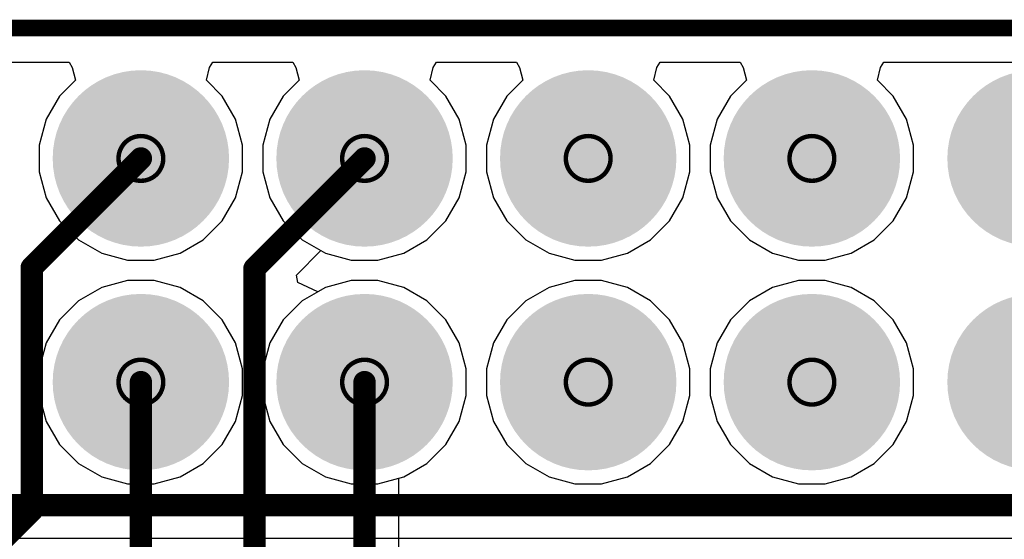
# Model space of a CAD drawing. Header units: inches. Extents: x -0.03 to 9.71, y 0 to 4.44.
# Tile 80 of 118: x 1.76 to 2.2, y 2.32 to 2.55. Entities that reach past the tile are written whole.
import ezdxf

# ---------------------------------------------------------------- set-up
doc = ezdxf.new("R2010")
doc.units = ezdxf.units.IN
doc.header["$MEASUREMENT"] = 0
for name, color, linetype in [('Board Outline', 216, 'Continuous'), ('Bottom Layer', 5, 'Continuous'), ('Bottom Solder', 6, 'Continuous'), ('Drill Drawing', 1, 'Continuous'), ('Layer 1', 16, 'Continuous'), ('Layer 2', 76, 'Continuous'), ('Multi-Layer', 9, 'Continuous'), ('Pad Holes', 156, 'Continuous'), ('Top Layer', 1, 'Continuous'), ('Top Overlay', 2, 'Continuous'), ('Top Solder', 216, 'Continuous')]:
    doc.layers.add(name, color=color, linetype=linetype)

# ---------------------------------------------------------------- blocks, each defined once
blk = doc.blocks.new('SFH11_PBPC_D12_RA_BK_103')
at = {"layer": 'Bottom Layer'}
h = blk.add_hatch(color=5, dxfattribs=at)
edge = h.paths.add_edge_path()
edge.add_arc((-0.05, 0.05), 0.03543, 0, 360)
h = blk.add_hatch(color=5, dxfattribs=at)
edge = h.paths.add_edge_path()
edge.add_arc((0.05, 0.05), 0.03543, 0, 360)
h = blk.add_hatch(color=5, dxfattribs=at)
edge = h.paths.add_edge_path()
edge.add_arc((0.15, 0.05), 0.03543, 0, 360)
h = blk.add_hatch(color=5, dxfattribs=at)
edge = h.paths.add_edge_path()
edge.add_arc((0.25, 0.05), 0.03543, 0, 360)
h = blk.add_hatch(color=5, dxfattribs=at)
edge = h.paths.add_edge_path()
edge.add_arc((0.35, 0.05), 0.03543, 0, 360)
h = blk.add_hatch(color=5, dxfattribs=at)
edge = h.paths.add_edge_path()
edge.add_arc((-0.05, -0.05), 0.03543, 0, 360)
h = blk.add_hatch(color=5, dxfattribs=at)
edge = h.paths.add_edge_path()
edge.add_arc((0.05, -0.05), 0.03543, 0, 360)
h = blk.add_hatch(color=5, dxfattribs=at)
edge = h.paths.add_edge_path()
edge.add_arc((0.15, -0.05), 0.03543, 0, 360)
h = blk.add_hatch(color=5, dxfattribs=at)
edge = h.paths.add_edge_path()
edge.add_arc((0.25, -0.05), 0.03543, 0, 360)
h = blk.add_hatch(color=5, dxfattribs=at)
edge = h.paths.add_edge_path()
edge.add_arc((0.35, -0.05), 0.03543, 0, 360)
at = {"layer": 'Bottom Solder'}
h = blk.add_hatch(color=6, dxfattribs=at)
edge = h.paths.add_edge_path()
edge.add_arc((-0.05, 0.05), 0.03943, 0, 360)
h = blk.add_hatch(color=6, dxfattribs=at)
edge = h.paths.add_edge_path()
edge.add_arc((0.05, 0.05), 0.03943, 0, 360)
h = blk.add_hatch(color=6, dxfattribs=at)
edge = h.paths.add_edge_path()
edge.add_arc((0.15, 0.05), 0.03943, 0, 360)
h = blk.add_hatch(color=6, dxfattribs=at)
edge = h.paths.add_edge_path()
edge.add_arc((0.25, 0.05), 0.03943, 0, 360)
h = blk.add_hatch(color=6, dxfattribs=at)
edge = h.paths.add_edge_path()
edge.add_arc((0.35, 0.05), 0.03943, 0, 360)
h = blk.add_hatch(color=6, dxfattribs=at)
edge = h.paths.add_edge_path()
edge.add_arc((-0.05, -0.05), 0.03943, 0, 360)
h = blk.add_hatch(color=6, dxfattribs=at)
edge = h.paths.add_edge_path()
edge.add_arc((0.05, -0.05), 0.03943, 0, 360)
h = blk.add_hatch(color=6, dxfattribs=at)
edge = h.paths.add_edge_path()
edge.add_arc((0.15, -0.05), 0.03943, 0, 360)
h = blk.add_hatch(color=6, dxfattribs=at)
edge = h.paths.add_edge_path()
edge.add_arc((0.25, -0.05), 0.03943, 0, 360)
h = blk.add_hatch(color=6, dxfattribs=at)
edge = h.paths.add_edge_path()
edge.add_arc((0.35, -0.05), 0.03943, 0, 360)
at = {"layer": 'Layer 1'}
h = blk.add_hatch(color=16, dxfattribs=at)
edge = h.paths.add_edge_path()
edge.add_arc((-0.05, 0.05), 0.03543, 0, 360)
h = blk.add_hatch(color=16, dxfattribs=at)
edge = h.paths.add_edge_path()
edge.add_arc((0.05, 0.05), 0.03543, 0, 360)
h = blk.add_hatch(color=16, dxfattribs=at)
edge = h.paths.add_edge_path()
edge.add_arc((0.15, 0.05), 0.03543, 0, 360)
h = blk.add_hatch(color=16, dxfattribs=at)
edge = h.paths.add_edge_path()
edge.add_arc((0.25, 0.05), 0.03543, 0, 360)
h = blk.add_hatch(color=16, dxfattribs=at)
edge = h.paths.add_edge_path()
edge.add_arc((0.35, 0.05), 0.03543, 0, 360)
h = blk.add_hatch(color=16, dxfattribs=at)
edge = h.paths.add_edge_path()
edge.add_arc((-0.05, -0.05), 0.03543, 0, 360)
h = blk.add_hatch(color=16, dxfattribs=at)
edge = h.paths.add_edge_path()
edge.add_arc((0.05, -0.05), 0.03543, 0, 360)
h = blk.add_hatch(color=16, dxfattribs=at)
edge = h.paths.add_edge_path()
edge.add_arc((0.15, -0.05), 0.03543, 0, 360)
h = blk.add_hatch(color=16, dxfattribs=at)
edge = h.paths.add_edge_path()
edge.add_arc((0.25, -0.05), 0.03543, 0, 360)
h = blk.add_hatch(color=16, dxfattribs=at)
edge = h.paths.add_edge_path()
edge.add_arc((0.35, -0.05), 0.03543, 0, 360)
at = {"layer": 'Layer 2'}
h = blk.add_hatch(color=76, dxfattribs=at)
edge = h.paths.add_edge_path()
edge.add_arc((-0.05, 0.05), 0.03543, 0, 360)
h = blk.add_hatch(color=76, dxfattribs=at)
edge = h.paths.add_edge_path()
edge.add_arc((0.05, 0.05), 0.03543, 0, 360)
h = blk.add_hatch(color=76, dxfattribs=at)
edge = h.paths.add_edge_path()
edge.add_arc((0.15, 0.05), 0.03543, 0, 360)
h = blk.add_hatch(color=76, dxfattribs=at)
edge = h.paths.add_edge_path()
edge.add_arc((0.25, 0.05), 0.03543, 0, 360)
h = blk.add_hatch(color=76, dxfattribs=at)
edge = h.paths.add_edge_path()
edge.add_arc((0.35, 0.05), 0.03543, 0, 360)
h = blk.add_hatch(color=76, dxfattribs=at)
edge = h.paths.add_edge_path()
edge.add_arc((-0.05, -0.05), 0.03543, 0, 360)
h = blk.add_hatch(color=76, dxfattribs=at)
edge = h.paths.add_edge_path()
edge.add_arc((0.05, -0.05), 0.03543, 0, 360)
h = blk.add_hatch(color=76, dxfattribs=at)
edge = h.paths.add_edge_path()
edge.add_arc((0.15, -0.05), 0.03543, 0, 360)
h = blk.add_hatch(color=76, dxfattribs=at)
edge = h.paths.add_edge_path()
edge.add_arc((0.25, -0.05), 0.03543, 0, 360)
h = blk.add_hatch(color=76, dxfattribs=at)
edge = h.paths.add_edge_path()
edge.add_arc((0.35, -0.05), 0.03543, 0, 360)
at = {"layer": 'Multi-Layer'}
h = blk.add_hatch(color=9, dxfattribs=at)
edge = h.paths.add_edge_path()
edge.add_arc((-0.05, 0.05), 0.03543, 0, 360)
h = blk.add_hatch(color=9, dxfattribs=at)
edge = h.paths.add_edge_path()
edge.add_arc((0.05, 0.05), 0.03543, 0, 360)
h = blk.add_hatch(color=9, dxfattribs=at)
edge = h.paths.add_edge_path()
edge.add_arc((0.15, 0.05), 0.03543, 0, 360)
h = blk.add_hatch(color=9, dxfattribs=at)
edge = h.paths.add_edge_path()
edge.add_arc((0.25, 0.05), 0.03543, 0, 360)
h = blk.add_hatch(color=9, dxfattribs=at)
edge = h.paths.add_edge_path()
edge.add_arc((0.35, 0.05), 0.03543, 0, 360)
h = blk.add_hatch(color=9, dxfattribs=at)
edge = h.paths.add_edge_path()
edge.add_arc((-0.05, -0.05), 0.03543, 0, 360)
h = blk.add_hatch(color=9, dxfattribs=at)
edge = h.paths.add_edge_path()
edge.add_arc((0.05, -0.05), 0.03543, 0, 360)
h = blk.add_hatch(color=9, dxfattribs=at)
edge = h.paths.add_edge_path()
edge.add_arc((0.15, -0.05), 0.03543, 0, 360)
h = blk.add_hatch(color=9, dxfattribs=at)
edge = h.paths.add_edge_path()
edge.add_arc((0.25, -0.05), 0.03543, 0, 360)
h = blk.add_hatch(color=9, dxfattribs=at)
edge = h.paths.add_edge_path()
edge.add_arc((0.35, -0.05), 0.03543, 0, 360)
at = {"layer": 'Pad Holes'}
h = blk.add_hatch(color=7, dxfattribs=at)
edge = h.paths.add_edge_path()
edge.add_arc((-0.05, 0.05), 0.02008, 0, 360)
h = blk.add_hatch(color=7, dxfattribs=at)
edge = h.paths.add_edge_path()
edge.add_arc((0.05, 0.05), 0.02008, 0, 360)
h = blk.add_hatch(color=7, dxfattribs=at)
edge = h.paths.add_edge_path()
edge.add_arc((0.15, 0.05), 0.02008, 0, 360)
h = blk.add_hatch(color=7, dxfattribs=at)
edge = h.paths.add_edge_path()
edge.add_arc((0.25, 0.05), 0.02008, 0, 360)
h = blk.add_hatch(color=7, dxfattribs=at)
edge = h.paths.add_edge_path()
edge.add_arc((0.35, 0.05), 0.02008, 0, 360)
h = blk.add_hatch(color=7, dxfattribs=at)
edge = h.paths.add_edge_path()
edge.add_arc((-0.05, -0.05), 0.02008, 0, 360)
h = blk.add_hatch(color=7, dxfattribs=at)
edge = h.paths.add_edge_path()
edge.add_arc((0.05, -0.05), 0.02008, 0, 360)
h = blk.add_hatch(color=7, dxfattribs=at)
edge = h.paths.add_edge_path()
edge.add_arc((0.15, -0.05), 0.02008, 0, 360)
h = blk.add_hatch(color=7, dxfattribs=at)
edge = h.paths.add_edge_path()
edge.add_arc((0.25, -0.05), 0.02008, 0, 360)
h = blk.add_hatch(color=7, dxfattribs=at)
edge = h.paths.add_edge_path()
edge.add_arc((0.35, -0.05), 0.02008, 0, 360)
at = {"layer": 'Top Layer'}
h = blk.add_hatch(color=1, dxfattribs=at)
edge = h.paths.add_edge_path()
edge.add_arc((-0.05, 0.05), 0.03543, 0, 360)
h = blk.add_hatch(color=1, dxfattribs=at)
edge = h.paths.add_edge_path()
edge.add_arc((0.05, 0.05), 0.03543, 0, 360)
h = blk.add_hatch(color=1, dxfattribs=at)
edge = h.paths.add_edge_path()
edge.add_arc((0.15, 0.05), 0.03543, 0, 360)
h = blk.add_hatch(color=1, dxfattribs=at)
edge = h.paths.add_edge_path()
edge.add_arc((0.25, 0.05), 0.03543, 0, 360)
h = blk.add_hatch(color=1, dxfattribs=at)
edge = h.paths.add_edge_path()
edge.add_arc((0.35, 0.05), 0.03543, 0, 360)
h = blk.add_hatch(color=1, dxfattribs=at)
edge = h.paths.add_edge_path()
edge.add_arc((-0.05, -0.05), 0.03543, 0, 360)
h = blk.add_hatch(color=1, dxfattribs=at)
edge = h.paths.add_edge_path()
edge.add_arc((0.05, -0.05), 0.03543, 0, 360)
h = blk.add_hatch(color=1, dxfattribs=at)
edge = h.paths.add_edge_path()
edge.add_arc((0.15, -0.05), 0.03543, 0, 360)
h = blk.add_hatch(color=1, dxfattribs=at)
edge = h.paths.add_edge_path()
edge.add_arc((0.25, -0.05), 0.03543, 0, 360)
h = blk.add_hatch(color=1, dxfattribs=at)
edge = h.paths.add_edge_path()
edge.add_arc((0.35, -0.05), 0.03543, 0, 360)
at = {"layer": 'Top Solder'}
h = blk.add_hatch(color=216, dxfattribs=at)
edge = h.paths.add_edge_path()
edge.add_arc((-0.05, 0.05), 0.03943, 0, 360)
h = blk.add_hatch(color=216, dxfattribs=at)
edge = h.paths.add_edge_path()
edge.add_arc((0.05, 0.05), 0.03943, 0, 360)
h = blk.add_hatch(color=216, dxfattribs=at)
edge = h.paths.add_edge_path()
edge.add_arc((0.15, 0.05), 0.03943, 0, 360)
h = blk.add_hatch(color=216, dxfattribs=at)
edge = h.paths.add_edge_path()
edge.add_arc((0.25, 0.05), 0.03943, 0, 360)
h = blk.add_hatch(color=216, dxfattribs=at)
edge = h.paths.add_edge_path()
edge.add_arc((0.35, 0.05), 0.03943, 0, 360)
h = blk.add_hatch(color=216, dxfattribs=at)
edge = h.paths.add_edge_path()
edge.add_arc((-0.05, -0.05), 0.03943, 0, 360)
h = blk.add_hatch(color=216, dxfattribs=at)
edge = h.paths.add_edge_path()
edge.add_arc((0.05, -0.05), 0.03943, 0, 360)
h = blk.add_hatch(color=216, dxfattribs=at)
edge = h.paths.add_edge_path()
edge.add_arc((0.15, -0.05), 0.03943, 0, 360)
h = blk.add_hatch(color=216, dxfattribs=at)
edge = h.paths.add_edge_path()
edge.add_arc((0.25, -0.05), 0.03943, 0, 360)
h = blk.add_hatch(color=216, dxfattribs=at)
edge = h.paths.add_edge_path()
edge.add_arc((0.35, -0.05), 0.03943, 0, 360)

msp = doc.modelspace()

# ---------------------------------------------------------------- linework, layer by layer
at = {"layer": 'Board Outline', "const_width": 0.0075}
msp.add_lwpolyline([(0.00984, 2.54921), (4.32087, 2.54921)], dxfattribs=at)
at = {"layer": 'Bottom Layer'}
for p, q in [((1.74749, 2.53392), (1.78322, 2.53392)), ((1.78322, 2.53392), (1.78468, 2.53164)), ((1.78468, 2.53164), (1.78608, 2.52592)), ((1.84463, 2.52592), (1.84603, 2.53164)), ((1.84603, 2.53164), (1.84749, 2.53392)), ((1.84749, 2.53392), (1.88322, 2.53392)), ((1.88322, 2.53392), (1.88468, 2.53164)), ((1.88468, 2.53164), (1.88608, 2.52592)), ((1.94463, 2.52592), (1.94603, 2.53164)), ((1.94603, 2.53164), (1.94749, 2.53392)), ((1.94749, 2.53392), (1.98322, 2.53392)), ((1.98322, 2.53392), (1.98468, 2.53164)), ((1.98468, 2.53164), (1.98608, 2.52592)), ((2.04463, 2.52592), (2.04603, 2.53164)), ((2.04603, 2.53164), (2.04749, 2.53392)), ((2.04749, 2.53392), (2.08322, 2.53392)), ((2.08322, 2.53392), (2.08468, 2.53164)), ((2.08468, 2.53164), (2.08608, 2.52592)), ((2.14463, 2.52592), (2.14603, 2.53164)), ((2.14603, 2.53164), (2.14749, 2.53392)), ((2.14749, 2.53392), (2.28322, 2.53392)), ((1.78608, 2.52592), (1.779, 2.51884)), ((1.85171, 2.51884), (1.84463, 2.52592)), ((1.88608, 2.52592), (1.879, 2.51884)), ((1.95171, 2.51884), (1.94463, 2.52592)), ((1.98608, 2.52592), (1.979, 2.51884)), ((2.05171, 2.51884), (2.04463, 2.52592)), ((2.08608, 2.52592), (2.079, 2.51884)), ((2.15171, 2.51884), (2.14463, 2.52592)), ((1.779, 2.51884), (1.77302, 2.50848)), ((1.85769, 2.50848), (1.85171, 2.51884)), ((1.879, 2.51884), (1.87302, 2.50848)), ((1.95769, 2.50848), (1.95171, 2.51884)), ((1.979, 2.51884), (1.97302, 2.50848)), ((2.05769, 2.50848), (2.05171, 2.51884)), ((2.079, 2.51884), (2.07302, 2.50848)), ((2.15769, 2.50848), (2.15171, 2.51884)), ((1.77302, 2.50848), (1.76992, 2.49693)), ((1.86079, 2.49693), (1.85769, 2.50848)), ((1.87302, 2.50848), (1.86992, 2.49693)), ((1.96079, 2.49693), (1.95769, 2.50848)), ((1.97302, 2.50848), (1.96992, 2.49693)), ((2.06079, 2.49693), (2.05769, 2.50848)), ((2.07302, 2.50848), (2.06992, 2.49693)), ((2.16079, 2.49693), (2.15769, 2.50848)), ((1.76992, 2.49693), (1.76992, 2.48496)), ((1.86079, 2.48496), (1.86079, 2.49693)), ((1.86992, 2.49693), (1.86992, 2.48496)), ((1.96079, 2.48496), (1.96079, 2.49693)), ((1.96992, 2.49693), (1.96992, 2.48496)), ((2.06079, 2.48496), (2.06079, 2.49693)), ((2.06992, 2.49693), (2.06992, 2.48496)), ((2.16079, 2.48496), (2.16079, 2.49693)), ((1.76992, 2.48496), (1.77302, 2.47341)), ((1.85769, 2.47341), (1.86079, 2.48496)), ((1.86992, 2.48496), (1.87302, 2.47341)), ((1.95769, 2.47341), (1.96079, 2.48496)), ((1.96992, 2.48496), (1.97302, 2.47341)), ((2.05769, 2.47341), (2.06079, 2.48496)), ((2.06992, 2.48496), (2.07302, 2.47341)), ((2.15769, 2.47341), (2.16079, 2.48496)), ((1.77302, 2.47341), (1.779, 2.46305)), ((1.85171, 2.46305), (1.85769, 2.47341)), ((1.87302, 2.47341), (1.879, 2.46305)), ((1.95171, 2.46305), (1.95769, 2.47341)), ((1.97302, 2.47341), (1.979, 2.46305)), ((2.05171, 2.46305), (2.05769, 2.47341)), ((2.07302, 2.47341), (2.079, 2.46305)), ((2.15171, 2.46305), (2.15769, 2.47341)), ((1.779, 2.46305), (1.78746, 2.45459)), ((1.84325, 2.45459), (1.85171, 2.46305)), ((1.879, 2.46305), (1.88746, 2.45459)), ((1.94325, 2.45459), (1.95171, 2.46305)), ((1.979, 2.46305), (1.98746, 2.45459)), ((2.04325, 2.45459), (2.05171, 2.46305)), ((2.079, 2.46305), (2.08746, 2.45459)), ((2.14325, 2.45459), (2.15171, 2.46305)), ((1.78746, 2.45459), (1.79782, 2.44861)), ((1.83289, 2.44861), (1.84325, 2.45459)), ((1.88746, 2.45459), (1.89782, 2.44861)), ((1.93289, 2.44861), (1.94325, 2.45459)), ((1.98746, 2.45459), (1.99782, 2.44861)), ((2.03289, 2.44861), (2.04325, 2.45459)), ((2.08746, 2.45459), (2.09782, 2.44861)), ((2.13289, 2.44861), (2.14325, 2.45459)), ((1.79782, 2.44861), (1.80937, 2.44551)), ((1.82134, 2.44551), (1.83289, 2.44861)), ((1.89782, 2.44861), (1.90937, 2.44551)), ((1.92134, 2.44551), (1.93289, 2.44861)), ((1.99782, 2.44861), (2.00937, 2.44551)), ((2.02134, 2.44551), (2.03289, 2.44861)), ((2.09782, 2.44861), (2.10937, 2.44551)), ((2.12134, 2.44551), (2.13289, 2.44861)), ((1.80937, 2.44551), (1.82134, 2.44551)), ((1.90937, 2.44551), (1.92134, 2.44551)), ((2.00937, 2.44551), (2.02134, 2.44551)), ((2.10937, 2.44551), (2.12134, 2.44551)), ((1.80937, 2.43638), (1.79782, 2.43328)), ((1.82134, 2.43638), (1.80937, 2.43638)), ((1.83289, 2.43328), (1.82134, 2.43638)), ((1.90937, 2.43638), (1.89782, 2.43328)), ((1.92134, 2.43638), (1.90937, 2.43638)), ((1.93289, 2.43328), (1.92134, 2.43638)), ((2.00937, 2.43638), (1.99782, 2.43328)), ((2.02134, 2.43638), (2.00937, 2.43638)), ((2.03289, 2.43328), (2.02134, 2.43638)), ((2.10937, 2.43638), (2.09782, 2.43328)), ((2.12134, 2.43638), (2.10937, 2.43638)), ((2.13289, 2.43328), (2.12134, 2.43638)), ((1.79782, 2.43328), (1.78746, 2.4273)), ((1.84325, 2.4273), (1.83289, 2.43328)), ((1.89782, 2.43328), (1.88746, 2.4273)), ((1.94325, 2.4273), (1.93289, 2.43328)), ((1.99782, 2.43328), (1.98746, 2.4273)), ((2.04325, 2.4273), (2.03289, 2.43328)), ((2.09782, 2.43328), (2.08746, 2.4273)), ((2.14325, 2.4273), (2.13289, 2.43328)), ((1.78746, 2.4273), (1.779, 2.41884)), ((1.85171, 2.41884), (1.84325, 2.4273)), ((1.88746, 2.4273), (1.879, 2.41884)), ((1.95171, 2.41884), (1.94325, 2.4273)), ((1.98746, 2.4273), (1.979, 2.41884)), ((2.05171, 2.41884), (2.04325, 2.4273)), ((2.08746, 2.4273), (2.079, 2.41884)), ((2.15171, 2.41884), (2.14325, 2.4273)), ((1.779, 2.41884), (1.77302, 2.40848)), ((1.85769, 2.40848), (1.85171, 2.41884)), ((1.879, 2.41884), (1.87302, 2.40848)), ((1.95769, 2.40848), (1.95171, 2.41884)), ((1.979, 2.41884), (1.97302, 2.40848)), ((2.05769, 2.40848), (2.05171, 2.41884)), ((2.079, 2.41884), (2.07302, 2.40848)), ((2.15769, 2.40848), (2.15171, 2.41884)), ((1.77302, 2.40848), (1.76992, 2.39693)), ((1.86079, 2.39693), (1.85769, 2.40848)), ((1.87302, 2.40848), (1.86992, 2.39693)), ((1.96079, 2.39693), (1.95769, 2.40848)), ((1.97302, 2.40848), (1.96992, 2.39693)), ((2.06079, 2.39693), (2.05769, 2.40848)), ((2.07302, 2.40848), (2.06992, 2.39693)), ((2.16079, 2.39693), (2.15769, 2.40848)), ((1.76992, 2.39693), (1.76992, 2.38496)), ((1.86079, 2.38496), (1.86079, 2.39693)), ((1.86992, 2.39693), (1.86992, 2.38496)), ((1.96079, 2.38496), (1.96079, 2.39693)), ((1.96992, 2.39693), (1.96992, 2.38496)), ((2.06079, 2.38496), (2.06079, 2.39693)), ((2.06992, 2.39693), (2.06992, 2.38496)), ((2.16079, 2.38496), (2.16079, 2.39693)), ((1.76992, 2.38496), (1.77302, 2.37341)), ((1.85769, 2.37341), (1.86079, 2.38496)), ((1.86992, 2.38496), (1.87302, 2.37341)), ((1.95769, 2.37341), (1.96079, 2.38496)), ((1.96992, 2.38496), (1.97302, 2.37341)), ((2.05769, 2.37341), (2.06079, 2.38496)), ((2.06992, 2.38496), (2.07302, 2.37341)), ((2.15769, 2.37341), (2.16079, 2.38496)), ((1.77302, 2.37341), (1.779, 2.36305)), ((1.85171, 2.36305), (1.85769, 2.37341)), ((1.87302, 2.37341), (1.879, 2.36305)), ((1.95171, 2.36305), (1.95769, 2.37341)), ((1.97302, 2.37341), (1.979, 2.36305)), ((2.05171, 2.36305), (2.05769, 2.37341)), ((2.07302, 2.37341), (2.079, 2.36305)), ((2.15171, 2.36305), (2.15769, 2.37341)), ((1.779, 2.36305), (1.78746, 2.35459)), ((1.84325, 2.35459), (1.85171, 2.36305)), ((1.879, 2.36305), (1.88746, 2.35459)), ((1.94325, 2.35459), (1.95171, 2.36305)), ((1.979, 2.36305), (1.98746, 2.35459)), ((2.04325, 2.35459), (2.05171, 2.36305)), ((2.079, 2.36305), (2.08746, 2.35459)), ((2.14325, 2.35459), (2.15171, 2.36305)), ((1.78746, 2.35459), (1.79782, 2.34861)), ((1.83289, 2.34861), (1.84325, 2.35459)), ((1.88746, 2.35459), (1.89782, 2.34861)), ((1.93289, 2.34861), (1.94325, 2.35459)), ((1.98746, 2.35459), (1.99782, 2.34861)), ((2.03289, 2.34861), (2.04325, 2.35459)), ((2.08746, 2.35459), (2.09782, 2.34861)), ((2.13289, 2.34861), (2.14325, 2.35459)), ((1.79782, 2.34861), (1.80937, 2.34551)), ((1.82134, 2.34551), (1.83289, 2.34861)), ((1.89782, 2.34861), (1.90937, 2.34551)), ((1.92134, 2.34551), (1.93289, 2.34861)), ((1.99782, 2.34861), (2.00937, 2.34551)), ((2.02134, 2.34551), (2.03289, 2.34861)), ((2.09782, 2.34861), (2.10937, 2.34551)), ((2.12134, 2.34551), (2.13289, 2.34861)), ((1.80937, 2.34551), (1.82134, 2.34551)), ((1.90937, 2.34551), (1.92134, 2.34551)), ((2.00937, 2.34551), (2.02134, 2.34551)), ((2.10937, 2.34551), (2.12134, 2.34551))]:
    msp.add_line(p, q, dxfattribs=at)
at = {"layer": 'Drill Drawing'}
for points, const_width in [([(1.82535, 2.49095, 1), (1.80535, 2.49095, 1)], 0.002), ([(1.92535, 2.49095, 1), (1.90535, 2.49095, 1)], 0.002), ([(2.02535, 2.49095, 1), (2.00535, 2.49095, 1)], 0.002), ([(2.12535, 2.49095, 1), (2.10535, 2.49095, 1)], 0.002), ([(1.80485, 2.49095, 1), (1.80585, 2.49095, 1)], 0.001), ([(1.82485, 2.49095, 1), (1.82585, 2.49095, 1)], 0.001), ([(1.90485, 2.49095, 1), (1.90585, 2.49095, 1)], 0.001), ([(1.92485, 2.49095, 1), (1.92585, 2.49095, 1)], 0.001), ([(2.00485, 2.49095, 1), (2.00585, 2.49095, 1)], 0.001), ([(2.02485, 2.49095, 1), (2.02585, 2.49095, 1)], 0.001), ([(2.10485, 2.49095, 1), (2.10585, 2.49095, 1)], 0.001), ([(2.12485, 2.49095, 1), (2.12585, 2.49095, 1)], 0.001), ([(1.82535, 2.39095, 1), (1.80535, 2.39095, 1)], 0.002), ([(1.92535, 2.39095, 1), (1.90535, 2.39095, 1)], 0.002), ([(2.02535, 2.39095, 1), (2.00535, 2.39095, 1)], 0.002), ([(2.12535, 2.39095, 1), (2.10535, 2.39095, 1)], 0.002), ([(1.80485, 2.39095, 1), (1.80585, 2.39095, 1)], 0.001), ([(1.82485, 2.39095, 1), (1.82585, 2.39095, 1)], 0.001), ([(1.90485, 2.39095, 1), (1.90585, 2.39095, 1)], 0.001), ([(1.92485, 2.39095, 1), (1.92585, 2.39095, 1)], 0.001), ([(2.00485, 2.39095, 1), (2.00585, 2.39095, 1)], 0.001), ([(2.02485, 2.39095, 1), (2.02585, 2.39095, 1)], 0.001), ([(2.10485, 2.39095, 1), (2.10585, 2.39095, 1)], 0.001), ([(2.12485, 2.39095, 1), (2.12585, 2.39095, 1)], 0.001)]:
    msp.add_lwpolyline(points, format="xyb", close=True, dxfattribs=dict(at, const_width=const_width))
at = {"layer": 'Layer 1'}
for p, q in [((1.94463, 2.52592), (1.94603, 2.53164)), ((1.94603, 2.53164), (1.94749, 2.53392)), ((1.94749, 2.53392), (1.98322, 2.53392)), ((1.98322, 2.53392), (1.98468, 2.53164)), ((1.98468, 2.53164), (1.98608, 2.52592)), ((2.04463, 2.52592), (2.04603, 2.53164)), ((2.04603, 2.53164), (2.04749, 2.53392)), ((2.04749, 2.53392), (2.08322, 2.53392)), ((2.08322, 2.53392), (2.08468, 2.53164)), ((2.08468, 2.53164), (2.08608, 2.52592)), ((2.14463, 2.52592), (2.14603, 2.53164)), ((2.14603, 2.53164), (2.14749, 2.53392)), ((2.14749, 2.53392), (2.28322, 2.53392)), ((1.95171, 2.51884), (1.94463, 2.52592)), ((1.98608, 2.52592), (1.979, 2.51884)), ((2.05171, 2.51884), (2.04463, 2.52592)), ((2.08608, 2.52592), (2.079, 2.51884)), ((2.15171, 2.51884), (2.14463, 2.52592)), ((1.95769, 2.50848), (1.95171, 2.51884)), ((1.979, 2.51884), (1.97302, 2.50848)), ((2.05769, 2.50848), (2.05171, 2.51884)), ((2.079, 2.51884), (2.07302, 2.50848)), ((2.15769, 2.50848), (2.15171, 2.51884)), ((1.96079, 2.49693), (1.95769, 2.50848)), ((1.97302, 2.50848), (1.96992, 2.49693)), ((2.06079, 2.49693), (2.05769, 2.50848)), ((2.07302, 2.50848), (2.06992, 2.49693)), ((2.16079, 2.49693), (2.15769, 2.50848)), ((1.96079, 2.48496), (1.96079, 2.49693)), ((1.96992, 2.49693), (1.96992, 2.48496)), ((2.06079, 2.48496), (2.06079, 2.49693)), ((2.06992, 2.49693), (2.06992, 2.48496)), ((2.16079, 2.48496), (2.16079, 2.49693)), ((1.95769, 2.47341), (1.96079, 2.48496)), ((1.96992, 2.48496), (1.97302, 2.47341)), ((2.05769, 2.47341), (2.06079, 2.48496)), ((2.06992, 2.48496), (2.07302, 2.47341)), ((2.15769, 2.47341), (2.16079, 2.48496)), ((1.95171, 2.46305), (1.95769, 2.47341)), ((1.97302, 2.47341), (1.979, 2.46305)), ((2.05171, 2.46305), (2.05769, 2.47341)), ((2.07302, 2.47341), (2.079, 2.46305)), ((2.15171, 2.46305), (2.15769, 2.47341)), ((1.94325, 2.45459), (1.95171, 2.46305)), ((1.979, 2.46305), (1.98746, 2.45459)), ((2.04325, 2.45459), (2.05171, 2.46305)), ((2.079, 2.46305), (2.08746, 2.45459)), ((2.14325, 2.45459), (2.15171, 2.46305)), ((1.93289, 2.44861), (1.94325, 2.45459)), ((1.98746, 2.45459), (1.99782, 2.44861)), ((2.03289, 2.44861), (2.04325, 2.45459)), ((2.08746, 2.45459), (2.09782, 2.44861)), ((2.13289, 2.44861), (2.14325, 2.45459)), ((1.88488, 2.43884), (1.89581, 2.44977)), ((1.89581, 2.44977), (1.89782, 2.44861)), ((1.89782, 2.44861), (1.90937, 2.44551)), ((1.92134, 2.44551), (1.93289, 2.44861)), ((1.99782, 2.44861), (2.00937, 2.44551)), ((2.02134, 2.44551), (2.03289, 2.44861)), ((2.09782, 2.44861), (2.10937, 2.44551)), ((2.12134, 2.44551), (2.13289, 2.44861)), ((1.90937, 2.44551), (1.92134, 2.44551)), ((2.00937, 2.44551), (2.02134, 2.44551)), ((2.10937, 2.44551), (2.12134, 2.44551)), ((1.88552, 2.43542), (1.88488, 2.43884)), ((1.89443, 2.43133), (1.88552, 2.43542)), ((1.90937, 2.43638), (1.89782, 2.43328)), ((1.92134, 2.43638), (1.90937, 2.43638)), ((1.93289, 2.43328), (1.92134, 2.43638)), ((2.00937, 2.43638), (1.99782, 2.43328)), ((2.02134, 2.43638), (2.00937, 2.43638)), ((2.03289, 2.43328), (2.02134, 2.43638)), ((2.10937, 2.43638), (2.09782, 2.43328)), ((2.12134, 2.43638), (2.10937, 2.43638)), ((2.13289, 2.43328), (2.12134, 2.43638)), ((1.89782, 2.43328), (1.89443, 2.43133)), ((1.94325, 2.4273), (1.93289, 2.43328)), ((1.99782, 2.43328), (1.98746, 2.4273)), ((2.04325, 2.4273), (2.03289, 2.43328)), ((2.09782, 2.43328), (2.08746, 2.4273)), ((2.14325, 2.4273), (2.13289, 2.43328)), ((1.95171, 2.41884), (1.94325, 2.4273)), ((1.98746, 2.4273), (1.979, 2.41884)), ((2.05171, 2.41884), (2.04325, 2.4273)), ((2.08746, 2.4273), (2.079, 2.41884)), ((2.15171, 2.41884), (2.14325, 2.4273)), ((1.95769, 2.40848), (1.95171, 2.41884)), ((1.979, 2.41884), (1.97302, 2.40848)), ((2.05769, 2.40848), (2.05171, 2.41884)), ((2.079, 2.41884), (2.07302, 2.40848)), ((2.15769, 2.40848), (2.15171, 2.41884)), ((1.96079, 2.39693), (1.95769, 2.40848)), ((1.97302, 2.40848), (1.96992, 2.39693)), ((2.06079, 2.39693), (2.05769, 2.40848)), ((2.07302, 2.40848), (2.06992, 2.39693)), ((2.16079, 2.39693), (2.15769, 2.40848)), ((1.96079, 2.38496), (1.96079, 2.39693)), ((1.96992, 2.39693), (1.96992, 2.38496)), ((2.06079, 2.38496), (2.06079, 2.39693)), ((2.06992, 2.39693), (2.06992, 2.38496)), ((2.16079, 2.38496), (2.16079, 2.39693)), ((1.95769, 2.37341), (1.96079, 2.38496)), ((1.96992, 2.38496), (1.97302, 2.37341)), ((2.05769, 2.37341), (2.06079, 2.38496)), ((2.06992, 2.38496), (2.07302, 2.37341)), ((2.15769, 2.37341), (2.16079, 2.38496)), ((1.95171, 2.36305), (1.95769, 2.37341)), ((1.97302, 2.37341), (1.979, 2.36305)), ((2.05171, 2.36305), (2.05769, 2.37341)), ((2.07302, 2.37341), (2.079, 2.36305)), ((2.15171, 2.36305), (2.15769, 2.37341)), ((1.94325, 2.35459), (1.95171, 2.36305)), ((1.979, 2.36305), (1.98746, 2.35459)), ((2.04325, 2.35459), (2.05171, 2.36305)), ((2.079, 2.36305), (2.08746, 2.35459)), ((2.14325, 2.35459), (2.15171, 2.36305)), ((1.93289, 2.34861), (1.94325, 2.35459)), ((1.98746, 2.35459), (1.99782, 2.34861)), ((2.03289, 2.34861), (2.04325, 2.35459)), ((2.08746, 2.35459), (2.09782, 2.34861)), ((2.13289, 2.34861), (2.14325, 2.35459)), ((1.93065, 2.34801), (1.93289, 2.34861)), ((1.93065, 2.27953), (1.93065, 2.34801)), ((1.99782, 2.34861), (2.00937, 2.34551)), ((2.02134, 2.34551), (2.03289, 2.34861)), ((2.09782, 2.34861), (2.10937, 2.34551)), ((2.12134, 2.34551), (2.13289, 2.34861)), ((2.00937, 2.34551), (2.02134, 2.34551)), ((2.10937, 2.34551), (2.12134, 2.34551))]:
    msp.add_line(p, q, dxfattribs=at)
at = {"layer": 'Layer 1', "const_width": 0.01}
for points in [[(1.76655, 2.44214), (1.81535, 2.49095)], [(1.86614, 2.44173), (1.91535, 2.49095)], [(1.76655, 2.33348), (1.76655, 2.44214)], [(1.86614, 2.29921), (1.86614, 2.44173)], [(1.81535, 2.31535), (1.81535, 2.39095)], [(1.91535, 2.27953), (1.91535, 2.39095)], [(1.47638, 2.04331), (1.76655, 2.33348)]]:
    msp.add_lwpolyline(points, dxfattribs=at)
at = {"layer": 'Layer 1', "const_width": 0.005}
for points in [[(1.81285, 2.49095, 1), (1.81785, 2.49095, 1)], [(1.91285, 2.49095, 1), (1.91785, 2.49095, 1)], [(1.76405, 2.44214, 1), (1.76905, 2.44214, 1)], [(1.76405, 2.44214, 1), (1.76905, 2.44214, 1)], [(1.86364, 2.44173, 1), (1.86864, 2.44173, 1)], [(1.86364, 2.44173, 1), (1.86864, 2.44173, 1)], [(1.81285, 2.39095, 1), (1.81785, 2.39095, 1)], [(1.91285, 2.39095, 1), (1.91785, 2.39095, 1)], [(1.76405, 2.33348, 1), (1.76905, 2.33348, 1)], [(1.76405, 2.33348, 1), (1.76905, 2.33348, 1)]]:
    msp.add_lwpolyline(points, format="xyb", close=True, dxfattribs=at)
at = {"layer": 'Layer 2'}
for p, q in [((1.74749, 2.53392), (1.78322, 2.53392)), ((1.78322, 2.53392), (1.78468, 2.53164)), ((1.78468, 2.53164), (1.78608, 2.52592)), ((1.84463, 2.52592), (1.84603, 2.53164)), ((1.84603, 2.53164), (1.84749, 2.53392)), ((1.84749, 2.53392), (1.88322, 2.53392)), ((1.88322, 2.53392), (1.88468, 2.53164)), ((1.88468, 2.53164), (1.88608, 2.52592)), ((1.94463, 2.52592), (1.94603, 2.53164)), ((1.94603, 2.53164), (1.94749, 2.53392)), ((1.94749, 2.53392), (1.98322, 2.53392)), ((1.98322, 2.53392), (1.98468, 2.53164)), ((1.98468, 2.53164), (1.98608, 2.52592)), ((2.04463, 2.52592), (2.04603, 2.53164)), ((2.04603, 2.53164), (2.04749, 2.53392)), ((2.04749, 2.53392), (2.08322, 2.53392)), ((2.08322, 2.53392), (2.08468, 2.53164)), ((2.08468, 2.53164), (2.08608, 2.52592)), ((2.14463, 2.52592), (2.14603, 2.53164)), ((2.14603, 2.53164), (2.14749, 2.53392)), ((2.14749, 2.53392), (2.28322, 2.53392)), ((1.78608, 2.52592), (1.779, 2.51884)), ((1.85171, 2.51884), (1.84463, 2.52592)), ((1.88608, 2.52592), (1.879, 2.51884)), ((1.95171, 2.51884), (1.94463, 2.52592)), ((1.98608, 2.52592), (1.979, 2.51884)), ((2.05171, 2.51884), (2.04463, 2.52592)), ((2.08608, 2.52592), (2.079, 2.51884)), ((2.15171, 2.51884), (2.14463, 2.52592)), ((1.779, 2.51884), (1.77302, 2.50848)), ((1.85769, 2.50848), (1.85171, 2.51884)), ((1.879, 2.51884), (1.87302, 2.50848)), ((1.95769, 2.50848), (1.95171, 2.51884)), ((1.979, 2.51884), (1.97302, 2.50848)), ((2.05769, 2.50848), (2.05171, 2.51884)), ((2.079, 2.51884), (2.07302, 2.50848)), ((2.15769, 2.50848), (2.15171, 2.51884)), ((1.77302, 2.50848), (1.76992, 2.49693)), ((1.86079, 2.49693), (1.85769, 2.50848)), ((1.87302, 2.50848), (1.86992, 2.49693)), ((1.96079, 2.49693), (1.95769, 2.50848)), ((1.97302, 2.50848), (1.96992, 2.49693)), ((2.06079, 2.49693), (2.05769, 2.50848)), ((2.07302, 2.50848), (2.06992, 2.49693)), ((2.16079, 2.49693), (2.15769, 2.50848)), ((1.76992, 2.49693), (1.76992, 2.48496)), ((1.86079, 2.48496), (1.86079, 2.49693)), ((1.86992, 2.49693), (1.86992, 2.48496)), ((1.96079, 2.48496), (1.96079, 2.49693)), ((1.96992, 2.49693), (1.96992, 2.48496)), ((2.06079, 2.48496), (2.06079, 2.49693)), ((2.06992, 2.49693), (2.06992, 2.48496)), ((2.16079, 2.48496), (2.16079, 2.49693)), ((1.76992, 2.48496), (1.77302, 2.47341)), ((1.85769, 2.47341), (1.86079, 2.48496)), ((1.86992, 2.48496), (1.87302, 2.47341)), ((1.95769, 2.47341), (1.96079, 2.48496)), ((1.96992, 2.48496), (1.97302, 2.47341)), ((2.05769, 2.47341), (2.06079, 2.48496)), ((2.06992, 2.48496), (2.07302, 2.47341)), ((2.15769, 2.47341), (2.16079, 2.48496)), ((1.77302, 2.47341), (1.779, 2.46305)), ((1.85171, 2.46305), (1.85769, 2.47341)), ((1.87302, 2.47341), (1.879, 2.46305)), ((1.95171, 2.46305), (1.95769, 2.47341)), ((1.97302, 2.47341), (1.979, 2.46305)), ((2.05171, 2.46305), (2.05769, 2.47341)), ((2.07302, 2.47341), (2.079, 2.46305)), ((2.15171, 2.46305), (2.15769, 2.47341)), ((1.779, 2.46305), (1.78746, 2.45459)), ((1.84325, 2.45459), (1.85171, 2.46305)), ((1.879, 2.46305), (1.88746, 2.45459)), ((1.94325, 2.45459), (1.95171, 2.46305)), ((1.979, 2.46305), (1.98746, 2.45459)), ((2.04325, 2.45459), (2.05171, 2.46305)), ((2.079, 2.46305), (2.08746, 2.45459)), ((2.14325, 2.45459), (2.15171, 2.46305)), ((1.78746, 2.45459), (1.79782, 2.44861)), ((1.83289, 2.44861), (1.84325, 2.45459)), ((1.88746, 2.45459), (1.89782, 2.44861)), ((1.93289, 2.44861), (1.94325, 2.45459)), ((1.98746, 2.45459), (1.99782, 2.44861)), ((2.03289, 2.44861), (2.04325, 2.45459)), ((2.08746, 2.45459), (2.09782, 2.44861)), ((2.13289, 2.44861), (2.14325, 2.45459)), ((1.79782, 2.44861), (1.80937, 2.44551)), ((1.82134, 2.44551), (1.83289, 2.44861)), ((1.89782, 2.44861), (1.90937, 2.44551)), ((1.92134, 2.44551), (1.93289, 2.44861)), ((1.99782, 2.44861), (2.00937, 2.44551)), ((2.02134, 2.44551), (2.03289, 2.44861)), ((2.09782, 2.44861), (2.10937, 2.44551)), ((2.12134, 2.44551), (2.13289, 2.44861)), ((1.80937, 2.44551), (1.82134, 2.44551)), ((1.90937, 2.44551), (1.92134, 2.44551)), ((2.00937, 2.44551), (2.02134, 2.44551)), ((2.10937, 2.44551), (2.12134, 2.44551)), ((1.80937, 2.43638), (1.79782, 2.43328)), ((1.82134, 2.43638), (1.80937, 2.43638)), ((1.83289, 2.43328), (1.82134, 2.43638)), ((1.90937, 2.43638), (1.89782, 2.43328)), ((1.92134, 2.43638), (1.90937, 2.43638)), ((1.93289, 2.43328), (1.92134, 2.43638)), ((2.00937, 2.43638), (1.99782, 2.43328)), ((2.02134, 2.43638), (2.00937, 2.43638)), ((2.03289, 2.43328), (2.02134, 2.43638)), ((2.10937, 2.43638), (2.09782, 2.43328)), ((2.12134, 2.43638), (2.10937, 2.43638)), ((2.13289, 2.43328), (2.12134, 2.43638)), ((1.79782, 2.43328), (1.78746, 2.4273)), ((1.84325, 2.4273), (1.83289, 2.43328)), ((1.89782, 2.43328), (1.88746, 2.4273)), ((1.94325, 2.4273), (1.93289, 2.43328)), ((1.99782, 2.43328), (1.98746, 2.4273)), ((2.04325, 2.4273), (2.03289, 2.43328)), ((2.09782, 2.43328), (2.08746, 2.4273)), ((2.14325, 2.4273), (2.13289, 2.43328)), ((1.78746, 2.4273), (1.779, 2.41884)), ((1.85171, 2.41884), (1.84325, 2.4273)), ((1.88746, 2.4273), (1.879, 2.41884)), ((1.95171, 2.41884), (1.94325, 2.4273)), ((1.98746, 2.4273), (1.979, 2.41884)), ((2.05171, 2.41884), (2.04325, 2.4273)), ((2.08746, 2.4273), (2.079, 2.41884)), ((2.15171, 2.41884), (2.14325, 2.4273)), ((1.779, 2.41884), (1.77302, 2.40848)), ((1.85769, 2.40848), (1.85171, 2.41884)), ((1.879, 2.41884), (1.87302, 2.40848)), ((1.95769, 2.40848), (1.95171, 2.41884)), ((1.979, 2.41884), (1.97302, 2.40848)), ((2.05769, 2.40848), (2.05171, 2.41884)), ((2.079, 2.41884), (2.07302, 2.40848)), ((2.15769, 2.40848), (2.15171, 2.41884)), ((1.77302, 2.40848), (1.76992, 2.39693)), ((1.86079, 2.39693), (1.85769, 2.40848)), ((1.87302, 2.40848), (1.86992, 2.39693)), ((1.96079, 2.39693), (1.95769, 2.40848)), ((1.97302, 2.40848), (1.96992, 2.39693)), ((2.06079, 2.39693), (2.05769, 2.40848)), ((2.07302, 2.40848), (2.06992, 2.39693)), ((2.16079, 2.39693), (2.15769, 2.40848)), ((1.76992, 2.39693), (1.76992, 2.38496)), ((1.86079, 2.38496), (1.86079, 2.39693)), ((1.86992, 2.39693), (1.86992, 2.38496)), ((1.96079, 2.38496), (1.96079, 2.39693)), ((1.96992, 2.39693), (1.96992, 2.38496)), ((2.06079, 2.38496), (2.06079, 2.39693)), ((2.06992, 2.39693), (2.06992, 2.38496)), ((2.16079, 2.38496), (2.16079, 2.39693)), ((1.76992, 2.38496), (1.77302, 2.37341)), ((1.85769, 2.37341), (1.86079, 2.38496)), ((1.86992, 2.38496), (1.87302, 2.37341)), ((1.95769, 2.37341), (1.96079, 2.38496)), ((1.96992, 2.38496), (1.97302, 2.37341)), ((2.05769, 2.37341), (2.06079, 2.38496)), ((2.06992, 2.38496), (2.07302, 2.37341)), ((2.15769, 2.37341), (2.16079, 2.38496)), ((1.77302, 2.37341), (1.779, 2.36305)), ((1.85171, 2.36305), (1.85769, 2.37341)), ((1.87302, 2.37341), (1.879, 2.36305)), ((1.95171, 2.36305), (1.95769, 2.37341)), ((1.97302, 2.37341), (1.979, 2.36305)), ((2.05171, 2.36305), (2.05769, 2.37341)), ((2.07302, 2.37341), (2.079, 2.36305)), ((2.15171, 2.36305), (2.15769, 2.37341)), ((1.779, 2.36305), (1.78746, 2.35459)), ((1.84325, 2.35459), (1.85171, 2.36305)), ((1.879, 2.36305), (1.88746, 2.35459)), ((1.94325, 2.35459), (1.95171, 2.36305)), ((1.979, 2.36305), (1.98746, 2.35459)), ((2.04325, 2.35459), (2.05171, 2.36305)), ((2.079, 2.36305), (2.08746, 2.35459)), ((2.14325, 2.35459), (2.15171, 2.36305)), ((1.78746, 2.35459), (1.79782, 2.34861)), ((1.83289, 2.34861), (1.84325, 2.35459)), ((1.88746, 2.35459), (1.89782, 2.34861)), ((1.93289, 2.34861), (1.94325, 2.35459)), ((1.98746, 2.35459), (1.99782, 2.34861)), ((2.03289, 2.34861), (2.04325, 2.35459)), ((2.08746, 2.35459), (2.09782, 2.34861)), ((2.13289, 2.34861), (2.14325, 2.35459)), ((1.79782, 2.34861), (1.80937, 2.34551)), ((1.82134, 2.34551), (1.83289, 2.34861)), ((1.89782, 2.34861), (1.90937, 2.34551)), ((1.92134, 2.34551), (1.93289, 2.34861)), ((1.99782, 2.34861), (2.00937, 2.34551)), ((2.02134, 2.34551), (2.03289, 2.34861)), ((2.09782, 2.34861), (2.10937, 2.34551)), ((2.12134, 2.34551), (2.13289, 2.34861)), ((1.80937, 2.34551), (1.82134, 2.34551)), ((1.90937, 2.34551), (1.92134, 2.34551)), ((2.00937, 2.34551), (2.02134, 2.34551)), ((2.10937, 2.34551), (2.12134, 2.34551)), ((1.98504, 2.32104), (0.91714, 2.32104)), ((1.98596, 2.32104), (1.98504, 2.32112)), ((1.98504, 2.32112), (1.98504, 2.32104)), ((1.98504, 2.32104), (1.98504, 2.32104)), ((2.13845, 2.32104), (1.98596, 2.32104)), ((2.13937, 2.32112), (2.13845, 2.32104)), ((2.13937, 2.32104), (2.13937, 2.32112)), ((2.24749, 2.32104), (2.13937, 2.32104)), ((2.13937, 2.32104), (2.13937, 2.32104))]:
    msp.add_line(p, q, dxfattribs=at)
at = {"layer": 'Top Layer'}
for p, q in [((1.74749, 2.53392), (1.78322, 2.53392)), ((1.78322, 2.53392), (1.78468, 2.53164)), ((1.78468, 2.53164), (1.78608, 2.52592)), ((1.84463, 2.52592), (1.84603, 2.53164)), ((1.84603, 2.53164), (1.84749, 2.53392)), ((1.84749, 2.53392), (1.88322, 2.53392)), ((1.88322, 2.53392), (1.88468, 2.53164)), ((1.88468, 2.53164), (1.88608, 2.52592)), ((1.94463, 2.52592), (1.94603, 2.53164)), ((1.94603, 2.53164), (1.94749, 2.53392)), ((1.94749, 2.53392), (1.98322, 2.53392)), ((1.98322, 2.53392), (1.98468, 2.53164)), ((1.98468, 2.53164), (1.98608, 2.52592)), ((2.04463, 2.52592), (2.04603, 2.53164)), ((2.04603, 2.53164), (2.04749, 2.53392)), ((2.04749, 2.53392), (2.08322, 2.53392)), ((2.08322, 2.53392), (2.08468, 2.53164)), ((2.08468, 2.53164), (2.08608, 2.52592)), ((2.14463, 2.52592), (2.14603, 2.53164)), ((2.14603, 2.53164), (2.14749, 2.53392)), ((2.14749, 2.53392), (2.28322, 2.53392)), ((1.78608, 2.52592), (1.779, 2.51884)), ((1.85171, 2.51884), (1.84463, 2.52592)), ((1.88608, 2.52592), (1.879, 2.51884)), ((1.95171, 2.51884), (1.94463, 2.52592)), ((1.98608, 2.52592), (1.979, 2.51884)), ((2.05171, 2.51884), (2.04463, 2.52592)), ((2.08608, 2.52592), (2.079, 2.51884)), ((2.15171, 2.51884), (2.14463, 2.52592)), ((1.779, 2.51884), (1.77302, 2.50848)), ((1.85769, 2.50848), (1.85171, 2.51884)), ((1.879, 2.51884), (1.87302, 2.50848)), ((1.95769, 2.50848), (1.95171, 2.51884)), ((1.979, 2.51884), (1.97302, 2.50848)), ((2.05769, 2.50848), (2.05171, 2.51884)), ((2.079, 2.51884), (2.07302, 2.50848)), ((2.15769, 2.50848), (2.15171, 2.51884)), ((1.77302, 2.50848), (1.76992, 2.49693)), ((1.86079, 2.49693), (1.85769, 2.50848)), ((1.87302, 2.50848), (1.86992, 2.49693)), ((1.96079, 2.49693), (1.95769, 2.50848)), ((1.97302, 2.50848), (1.96992, 2.49693)), ((2.06079, 2.49693), (2.05769, 2.50848)), ((2.07302, 2.50848), (2.06992, 2.49693)), ((2.16079, 2.49693), (2.15769, 2.50848)), ((1.76992, 2.49693), (1.76992, 2.48496)), ((1.86079, 2.48496), (1.86079, 2.49693)), ((1.86992, 2.49693), (1.86992, 2.48496)), ((1.96079, 2.48496), (1.96079, 2.49693)), ((1.96992, 2.49693), (1.96992, 2.48496)), ((2.06079, 2.48496), (2.06079, 2.49693)), ((2.06992, 2.49693), (2.06992, 2.48496)), ((2.16079, 2.48496), (2.16079, 2.49693)), ((1.76992, 2.48496), (1.77302, 2.47341)), ((1.85769, 2.47341), (1.86079, 2.48496)), ((1.86992, 2.48496), (1.87302, 2.47341)), ((1.95769, 2.47341), (1.96079, 2.48496)), ((1.96992, 2.48496), (1.97302, 2.47341)), ((2.05769, 2.47341), (2.06079, 2.48496)), ((2.06992, 2.48496), (2.07302, 2.47341)), ((2.15769, 2.47341), (2.16079, 2.48496)), ((1.77302, 2.47341), (1.779, 2.46305)), ((1.85171, 2.46305), (1.85769, 2.47341)), ((1.87302, 2.47341), (1.879, 2.46305)), ((1.95171, 2.46305), (1.95769, 2.47341)), ((1.97302, 2.47341), (1.979, 2.46305)), ((2.05171, 2.46305), (2.05769, 2.47341)), ((2.07302, 2.47341), (2.079, 2.46305)), ((2.15171, 2.46305), (2.15769, 2.47341)), ((1.779, 2.46305), (1.78746, 2.45459)), ((1.84325, 2.45459), (1.85171, 2.46305)), ((1.879, 2.46305), (1.88746, 2.45459)), ((1.94325, 2.45459), (1.95171, 2.46305)), ((1.979, 2.46305), (1.98746, 2.45459)), ((2.04325, 2.45459), (2.05171, 2.46305)), ((2.079, 2.46305), (2.08746, 2.45459)), ((2.14325, 2.45459), (2.15171, 2.46305)), ((1.78746, 2.45459), (1.79782, 2.44861)), ((1.83289, 2.44861), (1.84325, 2.45459)), ((1.88746, 2.45459), (1.89782, 2.44861)), ((1.93289, 2.44861), (1.94325, 2.45459)), ((1.98746, 2.45459), (1.99782, 2.44861)), ((2.03289, 2.44861), (2.04325, 2.45459)), ((2.08746, 2.45459), (2.09782, 2.44861)), ((2.13289, 2.44861), (2.14325, 2.45459)), ((1.79782, 2.44861), (1.80937, 2.44551)), ((1.82134, 2.44551), (1.83289, 2.44861)), ((1.89782, 2.44861), (1.90937, 2.44551)), ((1.92134, 2.44551), (1.93289, 2.44861)), ((1.99782, 2.44861), (2.00937, 2.44551)), ((2.02134, 2.44551), (2.03289, 2.44861)), ((2.09782, 2.44861), (2.10937, 2.44551)), ((2.12134, 2.44551), (2.13289, 2.44861)), ((1.80937, 2.44551), (1.82134, 2.44551)), ((1.90937, 2.44551), (1.92134, 2.44551)), ((2.00937, 2.44551), (2.02134, 2.44551)), ((2.10937, 2.44551), (2.12134, 2.44551)), ((1.80937, 2.43638), (1.79782, 2.43328)), ((1.82134, 2.43638), (1.80937, 2.43638)), ((1.83289, 2.43328), (1.82134, 2.43638)), ((1.90937, 2.43638), (1.89782, 2.43328)), ((1.92134, 2.43638), (1.90937, 2.43638)), ((1.93289, 2.43328), (1.92134, 2.43638)), ((2.00937, 2.43638), (1.99782, 2.43328)), ((2.02134, 2.43638), (2.00937, 2.43638)), ((2.03289, 2.43328), (2.02134, 2.43638)), ((2.10937, 2.43638), (2.09782, 2.43328)), ((2.12134, 2.43638), (2.10937, 2.43638)), ((2.13289, 2.43328), (2.12134, 2.43638)), ((1.79782, 2.43328), (1.78746, 2.4273)), ((1.84325, 2.4273), (1.83289, 2.43328)), ((1.89782, 2.43328), (1.88746, 2.4273)), ((1.94325, 2.4273), (1.93289, 2.43328)), ((1.99782, 2.43328), (1.98746, 2.4273)), ((2.04325, 2.4273), (2.03289, 2.43328)), ((2.09782, 2.43328), (2.08746, 2.4273)), ((2.14325, 2.4273), (2.13289, 2.43328)), ((1.78746, 2.4273), (1.779, 2.41884)), ((1.85171, 2.41884), (1.84325, 2.4273)), ((1.88746, 2.4273), (1.879, 2.41884)), ((1.95171, 2.41884), (1.94325, 2.4273)), ((1.98746, 2.4273), (1.979, 2.41884)), ((2.05171, 2.41884), (2.04325, 2.4273)), ((2.08746, 2.4273), (2.079, 2.41884)), ((2.15171, 2.41884), (2.14325, 2.4273)), ((1.779, 2.41884), (1.77302, 2.40848)), ((1.85769, 2.40848), (1.85171, 2.41884)), ((1.879, 2.41884), (1.87302, 2.40848)), ((1.95769, 2.40848), (1.95171, 2.41884)), ((1.979, 2.41884), (1.97302, 2.40848)), ((2.05769, 2.40848), (2.05171, 2.41884)), ((2.079, 2.41884), (2.07302, 2.40848)), ((2.15769, 2.40848), (2.15171, 2.41884)), ((1.77302, 2.40848), (1.76992, 2.39693)), ((1.86079, 2.39693), (1.85769, 2.40848)), ((1.87302, 2.40848), (1.86992, 2.39693)), ((1.96079, 2.39693), (1.95769, 2.40848)), ((1.97302, 2.40848), (1.96992, 2.39693)), ((2.06079, 2.39693), (2.05769, 2.40848)), ((2.07302, 2.40848), (2.06992, 2.39693)), ((2.16079, 2.39693), (2.15769, 2.40848)), ((1.76992, 2.39693), (1.76992, 2.38496)), ((1.86079, 2.38496), (1.86079, 2.39693)), ((1.86992, 2.39693), (1.86992, 2.38496)), ((1.96079, 2.38496), (1.96079, 2.39693)), ((1.96992, 2.39693), (1.96992, 2.38496)), ((2.06079, 2.38496), (2.06079, 2.39693)), ((2.06992, 2.39693), (2.06992, 2.38496)), ((2.16079, 2.38496), (2.16079, 2.39693)), ((1.76992, 2.38496), (1.77302, 2.37341)), ((1.85769, 2.37341), (1.86079, 2.38496)), ((1.86992, 2.38496), (1.87302, 2.37341)), ((1.95769, 2.37341), (1.96079, 2.38496)), ((1.96992, 2.38496), (1.97302, 2.37341)), ((2.05769, 2.37341), (2.06079, 2.38496)), ((2.06992, 2.38496), (2.07302, 2.37341)), ((2.15769, 2.37341), (2.16079, 2.38496)), ((1.77302, 2.37341), (1.779, 2.36305)), ((1.85171, 2.36305), (1.85769, 2.37341)), ((1.87302, 2.37341), (1.879, 2.36305)), ((1.95171, 2.36305), (1.95769, 2.37341)), ((1.97302, 2.37341), (1.979, 2.36305)), ((2.05171, 2.36305), (2.05769, 2.37341)), ((2.07302, 2.37341), (2.079, 2.36305)), ((2.15171, 2.36305), (2.15769, 2.37341)), ((1.779, 2.36305), (1.78746, 2.35459)), ((1.84325, 2.35459), (1.85171, 2.36305)), ((1.879, 2.36305), (1.88746, 2.35459)), ((1.94325, 2.35459), (1.95171, 2.36305)), ((1.979, 2.36305), (1.98746, 2.35459)), ((2.04325, 2.35459), (2.05171, 2.36305)), ((2.079, 2.36305), (2.08746, 2.35459)), ((2.14325, 2.35459), (2.15171, 2.36305)), ((1.78746, 2.35459), (1.79782, 2.34861)), ((1.83289, 2.34861), (1.84325, 2.35459)), ((1.88746, 2.35459), (1.89782, 2.34861)), ((1.93289, 2.34861), (1.94325, 2.35459)), ((1.98746, 2.35459), (1.99782, 2.34861)), ((2.03289, 2.34861), (2.04325, 2.35459)), ((2.08746, 2.35459), (2.09782, 2.34861)), ((2.13289, 2.34861), (2.14325, 2.35459)), ((1.79782, 2.34861), (1.80937, 2.34551)), ((1.82134, 2.34551), (1.83289, 2.34861)), ((1.89782, 2.34861), (1.90937, 2.34551)), ((1.92134, 2.34551), (1.93289, 2.34861)), ((1.99782, 2.34861), (2.00937, 2.34551)), ((2.02134, 2.34551), (2.03289, 2.34861)), ((2.09782, 2.34861), (2.10937, 2.34551)), ((2.12134, 2.34551), (2.13289, 2.34861)), ((1.80937, 2.34551), (1.82134, 2.34551)), ((1.90937, 2.34551), (1.92134, 2.34551)), ((2.00937, 2.34551), (2.02134, 2.34551)), ((2.10937, 2.34551), (2.12134, 2.34551))]:
    msp.add_line(p, q, dxfattribs=at)
at = {"layer": 'Top Overlay', "const_width": 0.01}
msp.add_lwpolyline([(1.46496, 2.336), (2.86535, 2.336)], dxfattribs=at)

# ---------------------------------------------------------------- block references
at = {"rotation": 180}
msp.add_blockref('SFH11_PBPC_D12_RA_BK_103', (2.16535, 2.44095), dxfattribs=at)

doc.saveas('drawing.dxf')
